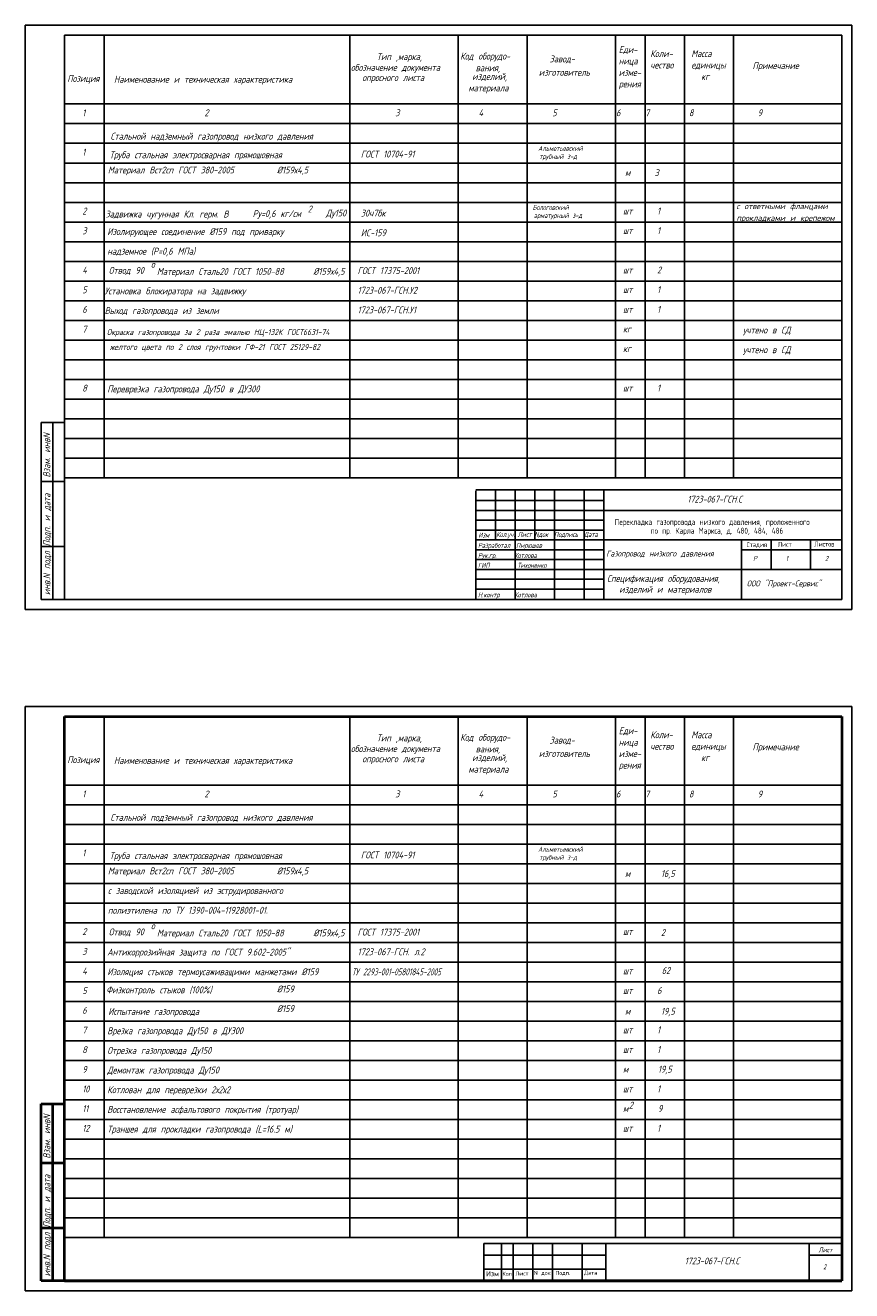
# Model space of a CAD drawing. Header units: millimetres. Extents: x 4326 to 6216, y -75 to 569.
# Tile 1 of 3: x 4326 to 4746, y -75 to 569. Entities that reach past the tile are written whole.
import ezdxf

# ---------------------------------------------------------------- set-up
doc = ezdxf.new("R2010")
doc.units = ezdxf.units.MM
doc.layers.add('G', color=3, linetype='Continuous')
doc.layers.add('temp', color=7, linetype='Continuous')
doc.styles.get("Standard").update_dxf_attribs({"font": 'txt.shx', "width": 0.75, "oblique": 15, "height": 3.5})
doc.styles.add('style2', font='simplex.shx', dxfattribs={"width": 0.75, "oblique": 15, "height": 3.5})

msp = doc.modelspace()

# ---------------------------------------------------------------- linework, layer by layer
for p, q in [((4325.94, 271.74), (4325.94, 568.74)), ((4325.94, 568.74), (4745.94, 568.74)), ((4745.94, 568.74), (4745.94, 271.74)), ((4345.94, 276.74), (4345.94, 563.74)), ((4345.94, 563.74), (4740.94, 563.74)), ((4365.94, 338.74), (4365.94, 563.74)), ((4490.94, 338.74), (4490.94, 563.74)), ((4545.94, 338.74), (4545.94, 563.74)), ((4580.94, 338.74), (4580.94, 563.74)), ((4625.94, 338.74), (4625.94, 563.74)), ((4640.94, 338.74), (4640.94, 563.74)), ((4660.94, 338.74), (4660.94, 563.74)), ((4685.94, 338.74), (4685.94, 563.74)), ((4740.94, 563.74), (4740.94, 276.74)), ((4345.94, 528.74), (4740.94, 528.74)), ((4345.94, 518.74), (4740.94, 518.74)), ((4345.94, 508.74), (4740.94, 508.74)), ((4345.94, 498.74), (4740.94, 498.74)), ((4345.94, 488.74), (4740.94, 488.74)), ((4345.94, 478.74), (4740.94, 478.74)), ((4345.94, 468.74), (4740.94, 468.74)), ((4345.94, 458.74), (4740.94, 458.74)), ((4345.94, 448.74), (4740.94, 448.74)), ((4345.94, 438.74), (4740.94, 438.74)), ((4345.94, 428.74), (4740.94, 428.74)), ((4345.94, 418.74), (4740.94, 418.74)), ((4345.94, 408.74), (4740.94, 408.74)), ((4345.94, 398.74), (4740.94, 398.74)), ((4345.94, 388.74), (4740.94, 388.74)), ((4345.94, 378.74), (4740.94, 378.74)), ((4333.94, 366.74), (4345.94, 366.74)), ((4333.94, 276.74), (4333.94, 366.74)), ((4339.94, 276.74), (4339.94, 366.74)), ((4345.94, 368.74), (4740.94, 368.74)), ((4345.94, 358.74), (4740.94, 358.74)), ((4345.94, 348.74), (4740.94, 348.74)), ((4333.94, 336.74), (4345.94, 336.74)), ((4345.94, 338.74), (4740.94, 338.74)), ((4554.95, 332.53), (4740.94, 332.53)), ((4554.95, 276.74), (4554.95, 332.13)), ((4564.95, 307.13), (4564.95, 332.13)), ((4574.95, 276.74), (4574.95, 332.13)), ((4584.95, 307.13), (4584.95, 332.13)), ((4594.95, 276.74), (4594.95, 332.13)), ((4609.95, 276.74), (4609.95, 332.13)), ((4619.95, 276.74), (4619.95, 332.13)), ((4554.95, 327.13), (4619.95, 327.13)), ((4554.95, 322.13), (4740.94, 322.13)), ((4554.95, 317.13), (4619.95, 317.13)), ((4554.95, 312.13), (4619.95, 312.13)), ((4333.94, 303.74), (4345.94, 303.74)), ((4554.95, 307.13), (4740.94, 307.13)), ((4689.95, 307.13), (4689.95, 276.74)), ((4705.01, 307.22), (4705.01, 292.18)), ((4725.01, 307.22), (4725.01, 292.18)), ((4554.95, 302.13), (4619.95, 302.13)), ((4554.95, 297.13), (4619.95, 297.13)), ((4689.95, 302.13), (4740.94, 302.13)), ((4554.95, 292.13), (4740.94, 292.13)), ((4554.95, 287.13), (4619.95, 287.13)), ((4345.94, 276.74), (4333.94, 276.74)), ((4740.94, 276.74), (4345.94, 276.74)), ((4554.95, 282.13), (4619.95, 282.13)), ((4745.94, 271.74), (4325.94, 271.74)), ((4325.94, 271.74), (4325.94, 271.74)), ((4325.94, -74.58), (4325.94, 222.42)), ((4325.94, 222.42), (4745.94, 222.42)), ((4745.94, 222.42), (4745.94, -74.58)), ((4365.94, -47.58), (4365.94, 217.42)), ((4490.94, -47.58), (4490.94, 217.42)), ((4545.94, -47.58), (4545.94, 217.42)), ((4580.94, -47.58), (4580.94, 217.42)), ((4625.94, -47.58), (4625.94, 217.42)), ((4640.94, -47.58), (4640.94, 217.42)), ((4660.94, -47.58), (4660.94, 217.42)), ((4685.94, -47.58), (4685.94, 217.42)), ((4345.94, 182.42), (4740.94, 182.42)), ((4345.94, 172.42), (4740.94, 172.42)), ((4345.94, 162.42), (4740.94, 162.42)), ((4345.94, 152.42), (4740.94, 152.42)), ((4345.94, 142.42), (4740.94, 142.42)), ((4345.94, 132.42), (4740.94, 132.42)), ((4345.94, 122.42), (4740.94, 122.42)), ((4345.94, 112.42), (4740.94, 112.42)), ((4345.94, 102.42), (4740.94, 102.42)), ((4345.94, 92.42), (4740.94, 92.42)), ((4345.94, 82.42), (4740.94, 82.42)), ((4345.94, 72.42), (4740.94, 72.42)), ((4345.94, 62.42), (4740.94, 62.42)), ((4345.94, 52.42), (4740.94, 52.42)), ((4345.94, 42.42), (4740.94, 42.42)), ((4345.94, 32.42), (4740.94, 32.42)), ((4345.94, 22.42), (4740.94, 22.42)), ((4345.94, 12.42), (4740.94, 12.42)), ((4345.94, 2.42), (4740.94, 2.42)), ((4345.94, -7.58), (4740.94, -7.58)), ((4345.94, -17.58), (4740.94, -17.58)), ((4345.94, -27.58), (4740.94, -27.58)), ((4345.94, -37.58), (4740.94, -37.58)), ((4345.94, -47.58), (4740.94, -47.58)), ((4558.94, -50.58), (4740.94, -50.58)), ((4558.94, -69.58), (4558.94, -50.58)), ((4567.94, -69.58), (4567.94, -50.58)), ((4573.94, -69.58), (4573.94, -50.58)), ((4583.94, -69.58), (4583.94, -50.58)), ((4593.94, -69.58), (4593.94, -50.58)), ((4608.94, -69.58), (4608.94, -50.58)), ((4620.94, -69.58), (4620.94, -50.58)), ((4558.94, -56.58), (4620.94, -56.58)), ((4558.94, -63.58), (4620.94, -63.58)), ((4745.94, -74.58), (4325.94, -74.58)), ((4325.94, -74.58), (4325.94, -74.58))]:
    msp.add_line(p, q)
at = {"lineweight": 40}
for p, q in [((4345.94, -69.58), (4345.94, 217.42)), ((4345.94, 217.42), (4740.94, 217.42)), ((4740.94, 217.42), (4740.94, -69.58)), ((4333.94, -69.58), (4333.94, 20.42)), ((4333.94, 20.42), (4345.94, 20.42)), ((4339.94, -69.58), (4339.94, 20.42)), ((4333.94, -9.58), (4345.94, -9.58)), ((4333.94, -42.58), (4345.94, -42.58)), ((4345.94, -69.58), (4333.94, -69.58))]:
    msp.add_line(p, q, dxfattribs=at)
at = {"lineweight": 50}
msp.add_line((4740.94, -69.58), (4345.94, -69.58), dxfattribs=at)
at = {"layer": 'temp', "color": 5, "linetype": 'Continuous', "lineweight": -3}
for p, q in [((4724.37, -50.58), (4724.37, -69.58)), ((4724.37, -56.58), (4740.94, -56.58))]:
    msp.add_line(p, q, dxfattribs=at)

# ---------------------------------------------------------------- texts
at = {"oblique": 15}
for s, height, width, p in [('Тип ,марка,', 3.5, 0.75, (4504.53, 551.03)), ('Код оборудо-', 3.5, 0.75, (4546.97, 551.32)), ('Завод-', 3.5, 0.75, (4592.39, 549.89)), ('Еди-', 3.5, 0.75, (4627.54, 554.66)), ('Коли-', 3.5, 0.75, (4643.59, 552.62)), ('Масса', 3.5, 0.75, (4664.41, 552.62)), ('обозначение документа', 3.5, 0.75, (4491.4, 545.57)), ('вания,', 3.5, 0.75, (4554.85, 545.38)), ('ница', 3.5, 0.75, (4627.54, 548.83)), ('чество', 3.5, 0.75, (4643.59, 546.78)), ('единицы', 3.5, 0.75, (4664.41, 546.78)), ('Примечание', 3.5, 0.75, (4695.53, 546.48)), ('Позиция', 3.5, 0.75, (4347.27, 539.95)), ('Наименование и техническая характеристика      ', 3.5, 0.75, (4371, 539.56)), ('опросного листа', 3.5, 0.75, (4497.21, 540.4)), ('изделий,', 3.5, 0.75, (4553.05, 540.96)), ('изготовитель', 3.5, 0.75, (4586.92, 543.07)), ('изме-', 3.5, 0.75, (4627.54, 543)), ('  кг', 3.5, 0.75, (4664.41, 540.95)), ('материала', 3.5, 0.75, (4551.12, 535.13)), ('рения', 3.5, 0.75, (4627.54, 537.16)), ('1', 3.5, 0.75, (4354.9, 522.53)), ('2', 3.5, 0.75, (4416.99, 522.53)), ('3                4              5            6     7        8             9', 3.5, 0.75, (4513.95, 522.53)), ('1', 3.5, 0.75, (4354.9, 502.53)), ('Труба стальная электросварная прямошовная', 3.5, 0.75, (4368.75, 501.16)), ('ГОСТ 10704-91', 3.5, 0.75, (4496.48, 501.52)), ('Материал Вст2сп ГОСТ 380-2005     ', 3.5, 0.75, (4367.92, 493.42)), ('%%C159х4,5', 3.5, 0.75, (4453.83, 493.42)), ('2', 3.5, 0.75, (4354.9, 472.53)), ('2', 3.5, 0.75, (4469.5, 473.58)), ('с ответными фланцами', 3, 0.8, (4687.4, 475.28)), ('Задвижка чугунная Кл. герм. В  ', 3.5, 0.75, (4366.66, 471.03)), ('Ру=0,6 кг/см          ', 3.5, 0.75, (4441.49, 471.26)), ('Ду150', 3.5, 0.75, (4478.75, 471.56)), ('30ч7бк', 3.5, 0.75, (4496.48, 471.52)), ('прокладками и крепежом', 3, 0.8, (4687.4, 469.28)), ('3', 3.5, 0.75, (4354.9, 462.53)), ('Изолирующее соединение %%C159 под приварку ', 3.5, 0.75, (4367.61, 462.15)), ('ИС-159', 3.5, 0.75, (4496.48, 461.52)), ('надземное (Р=0,6 МПа)', 3.5, 0.75, (4367.61, 452.15)), ('4', 3.5, 0.75, (4354.9, 442.53)), ('Отвод 90  ', 3.5, 0.75, (4368.37, 442.4)), ('Материал Сталь20 ГОСТ 1050-88', 3.5, 0.75, (4392.84, 441.85)), ('%%C159х4,5', 3.5, 0.75, (4472.32, 441.9)), ('5', 3.5, 0.75, (4354.9, 432.53)), ('6', 3.5, 0.75, (4354.9, 422.53)), ('7', 3.5, 0.75, (4354.9, 412.53)), ('Окраска газопровода за 2 раза эмалью НЦ-132К ГОСТ6631-74', 3, 0.75, (4367.42, 411.29)), ('8', 3.5, 0.75, (4354.9, 382.53)), ('Переврезка газопровода Ду150 в ДУ300', 3.5, 0.75, (4367.61, 382.15)), ('Газопровод низкого давления', 3, 0.75, (4621.2, 298.68)), ('Спецификация оборудования,', 3.5, 0.75, (4621.6, 285.77)), ('изделий и материалов', 3.5, 0.75, (4627.76, 280.25)), ('ООО "Проект-Сервис"', 3, 0.75, (4692.62, 283.49)), ('1', 3.5, 0.75, (4354.9, 146.21)), ('Труба стальная электросварная прямошовная', 3.5, 0.75, (4368.75, 144.84)), ('ГОСТ 10704-91', 3.5, 0.75, (4496.48, 145.2)), ('Материал Вст2сп ГОСТ 380-2005     ', 3.5, 0.75, (4367.92, 137.09)), ('%%C159х4,5', 3.5, 0.75, (4453.83, 137.09)), ('с заводской изоляцией из эструдированного ', 3.5, 0.75, (4367.92, 127.09)), ('полиэтилена по ТУ 1390-004-11928001-01. ', 3.5, 0.75, (4367.92, 117.09)), ('2', 3.5, 0.75, (4354.9, 106.21)), ('Отвод 90  ', 3.5, 0.75, (4368.37, 106.08)), ('Материал Сталь20 ГОСТ 1050-88', 3.5, 0.75, (4392.84, 105.53)), ('%%C159х4,5', 3.5, 0.75, (4472.32, 105.58)), ('3', 3.5, 0.75, (4354.9, 96.21)), ('Антикоррозийная защита по ГОСТ 9.602-2005"', 3.5, 0.75, (4367.61, 95.82)), ('4', 3.5, 0.75, (4354.9, 86.21)), ('Изоляция стыков термоусаживащими манжетами %%C159', 3.5, 0.75, (4367.61, 85.82)), ('ТУ 2293-001-05801845-2005', 3.5, 0.6, (4491.94, 85.76)), ('5', 3.5, 0.75, (4354.9, 76.21)), ('Физконтроль стыков (100%%%)', 3.5, 0.75, (4367.08, 76.62)), ('%%C159', 3.5, 0.75, (4453.83, 77.09)), ('6', 3.5, 0.75, (4354.9, 66.21)), ('%%C159', 3.5, 0.75, (4453.83, 67.09)), ('7', 3.5, 0.75, (4354.9, 56.21)), ('Врезка газопровода Ду150 в ДУ300', 3.5, 0.75, (4367.61, 55.82)), ('8', 3.5, 0.75, (4354.9, 46.21)), ('Отрезка газопровода Ду150', 3.5, 0.75, (4367.61, 45.82)), ('9', 3.5, 0.75, (4354.9, 36.21)), ('Демонтаж газопровода Ду150', 3.5, 0.75, (4367.61, 35.82)), ('10', 3.5, 0.75, (4354.9, 26.21)), ('Котлован для переврезки 2х2х2', 3.5, 0.75, (4367.61, 25.82)), ('11', 3.5, 0.75, (4354.9, 16.21)), ('Восстановление асфальтового покрытия (тротуар)', 3.5, 0.75, (4367.61, 15.82)), ('12', 3.5, 0.75, (4354.9, 6.21)), ('Траншея для прокладки газопровода (L=16.5 м)', 3.5, 0.75, (4367.61, 5.82))]:
    msp.add_text(s, height=height, dxfattribs=dict(at, width=width)).set_placement(p)
at = {"linetype": 'ByBlock', "ltscale": 0.5, "oblique": 15, "width": 0.75}
for s, height, p in [('Стальной надземный газопровод низкого давления ', 3.5, (4369.22, 510.61)), ('Альметьевский', 2.5, (4586.61, 504.92)), ('трубный з-д', 2.5, (4587.15, 500.81)), ('3', 3.5, (4645.74, 492.06)), ('м', 3.5, (4630.74, 492.06)), ('Бологовский', 2.5, (4583.79, 474.92)), ('шт     1', 3.5, (4629.71, 472.6)), ('арматурный з-д', 2.5, (4584.32, 470.81)), ('шт     1', 3.5, (4629.71, 462.6)), ('о', 3.5, (4389.8, 445.5)), ('ГОСТ 17375-2001', 3.5, (4494.81, 442.29)), ('шт     2', 3.5, (4629.71, 442.6)), ('Установка блокиратора на задвижку', 3.5, (4366.27, 431.96)), ('1723-067-ГСН.У2', 3.5, (4494.81, 432.29)), ('шт     1', 3.5, (4629.71, 432.6)), ('Выход газопровода из земли', 3.5, (4366.27, 421.96)), ('1723-067-ГСН.У1', 3.5, (4494.81, 422.29)), ('шт     1', 3.5, (4629.71, 422.6)), ('кг', 3.5, (4629.71, 412.6)), ('учтено в СД', 3.5, (4690.74, 412.06)), ('учтено в СД', 3.5, (4690.74, 402.06)), ('кг', 3.5, (4629.71, 402.6)), ('шт     1', 3.5, (4629.71, 382.6)), ('Стальной подземный газопровод низкого давления ', 3.5, (4369.22, 164.29)), ('Альметьевский', 2.5, (4586.61, 148.6)), ('трубный з-д', 2.5, (4587.15, 144.49)), ('м', 3.5, (4630.74, 135.74)), ('16,5', 3.5, (4649.01, 135.74)), ('о', 3.5, (4389.8, 109.17)), ('ГОСТ 17375-2001', 3.5, (4494.81, 105.97)), ('шт ', 3.5, (4629.71, 106.28)), ('2', 3.5, (4649.01, 105.74)), ('1723-067-ГСН. л.2', 3.5, (4494.81, 95.97)), ('шт', 3.5, (4629.71, 86.28)), ('62', 3.5, (4649.4, 86.47)), ('шт     6', 3.5, (4629.71, 76.28)), ('Испытание газопровода ', 3.5, (4368.08, 65.64)), ('м', 3.5, (4630.74, 65.74)), ('19,5', 3.5, (4649.01, 65.74)), ('шт     1', 3.5, (4629.71, 56.28)), ('шт     1', 3.5, (4629.71, 46.28)), ('м      19,5', 3.5, (4629.71, 36.28)), ('шт     1', 3.5, (4629.71, 26.28)), ('2', 3.5, (4632.72, 17.99)), ('9', 3.5, (4647.46, 16.28)), ('м', 3.5, (4629.71, 16.28)), ('шт     1', 3.5, (4629.71, 6.28))]:
    msp.add_text(s, height=height, dxfattribs=at).set_placement(p)
at = {"ltscale": 0.5, "oblique": 15, "width": 0.75}
msp.add_text('желтого цвета по 2 слоя грунтовки ГФ-21 ГОСТ 25129-82', height=3, dxfattribs=at).set_placement((4368.9, 403.7))
at = {"oblique": 15, "width": 0.75}
for s, p in [('Взам. инвN', (4338.6, 338.86)), ('инв.N подл Подп. и дата', (4338.64, 279.07))]:
    msp.add_text(s, height=3.5, rotation=90, dxfattribs=at).set_placement(p)
at = {"color": 7, "linetype": 'Continuous', "width": 0.7}
for s, p in [('Перекладка газопровода низкого давления, проложенного', (4625.55, 314.74)), (' по пр. Карла Маркса, д. 480, 484, 486', (4641.57, 310.29))]:
    msp.add_text(s, height=3, dxfattribs=at).set_placement(p)
at = {"style": 'style2', "oblique": 15, "width": 0.75}
for s, p in [('Изм', (4556.22, 308.32)), ('Кол.уч. Лист Nдок  Подпись  Дата', (4565.28, 308.64)), ('Р', (4695.84, 296.52)), ('1', (4712.42, 296.42)), ('2', (4732.42, 296.42))]:
    msp.add_text(s, height=2.5, dxfattribs=at).set_placement(p)
at = {"lineweight": 30, "style": 'style2', "oblique": 15, "width": 0.75}
for s, p in [('Разработал  Пирюшев', (4556.01, 303.08)), ('Рук.гр.      Котлова', (4556.01, 297.96)), ('ГИП', (4556.01, 292.96)), ('Тихоненко', (4576.01, 292.96)), ('Н.контр     Котлова', (4556.01, 277.96))]:
    msp.add_text(s, height=2.5, dxfattribs=at).set_placement(p)
at = {"style": 'style2', "width": 0.75}
for s, p in [('Стадия', (4692.52, 303.49)), ('Лист', (4708.42, 303.62)), ('Листов', (4726.97, 303.75))]:
    msp.add_text(s, height=2.5, dxfattribs=at).set_placement(p)
at = {"lineweight": 40, "oblique": 15, "width": 0.75}
for s, p in [('Тип ,марка,', (4504.53, 204.7)), ('Код оборудо-', (4546.97, 204.99)), ('Завод-', (4592.39, 203.57)), ('Еди-', (4627.54, 208.34)), ('Коли-', (4643.59, 206.29)), ('Масса', (4664.41, 206.29)), ('обозначение документа', (4491.4, 199.25)), ('вания,', (4554.85, 199.06)), ('ница', (4627.54, 202.51)), ('чество', (4643.59, 200.46)), ('единицы', (4664.41, 200.46)), ('Примечание', (4695.53, 200.15)), ('Позиция', (4347.27, 193.63)), ('Наименование и техническая характеристика      ', (4371, 193.24)), ('опросного листа', (4497.21, 194.07)), ('изделий,', (4553.05, 194.64)), ('изготовитель', (4586.92, 196.74)), ('изме-', (4627.54, 196.67)), ('рения', (4627.54, 190.84)), ('  кг', (4664.41, 194.63)), ('материала', (4551.12, 188.8))]:
    msp.add_text(s, height=3.5, dxfattribs=at).set_placement(p)
at = {"lineweight": 30, "oblique": 15, "width": 0.75}
for s, p in [('1', (4354.9, 176.21)), ('2', (4416.99, 176.21)), ('3                4              5            6     7        8             9', (4513.95, 176.21))]:
    msp.add_text(s, height=3.5, dxfattribs=at).set_placement(p)
at = {"lineweight": 40, "oblique": 15, "width": 0.75}
for s, p in [('Взам. инвN', (4338.6, -7.46)), ('инв.N подл Подп. и дата', (4338.64, -67.26))]:
    msp.add_text(s, height=3.5, rotation=90, dxfattribs=at).set_placement(p)
at = {"lineweight": 50, "style": 'style2', "oblique": 15, "width": 0.75}
for s, p in [('Лист', (4729.09, -55.06)), ('2', (4731.52, -63.66))]:
    msp.add_text(s, height=2.5, dxfattribs=at).set_placement(p)
for s, height, p in [('Изм', 2.5, (4560.12, -67.24)), ('Кол', 2, (4568.42, -66.95)), ('Лист', 2, (4575.03, -66.85)), ('N док', 2, (4584.43, -66.55)), ('Подп.', 2, (4595.4, -66.55)), ('Дата', 2, (4609.94, -66.45))]:
    msp.add_text(s, height=height).set_placement(p)
at = {"layer": 'G', "color": 1, "lineweight": 30, "ltscale": 0.5, "oblique": 15, "width": 0.75}
for p in [(4662.48, 326.12), (4661.13, -61.14)]:
    msp.add_text('1723-067-ГСН.С', height=3.43, dxfattribs=at).set_placement(p)

doc.saveas('drawing.dxf')
